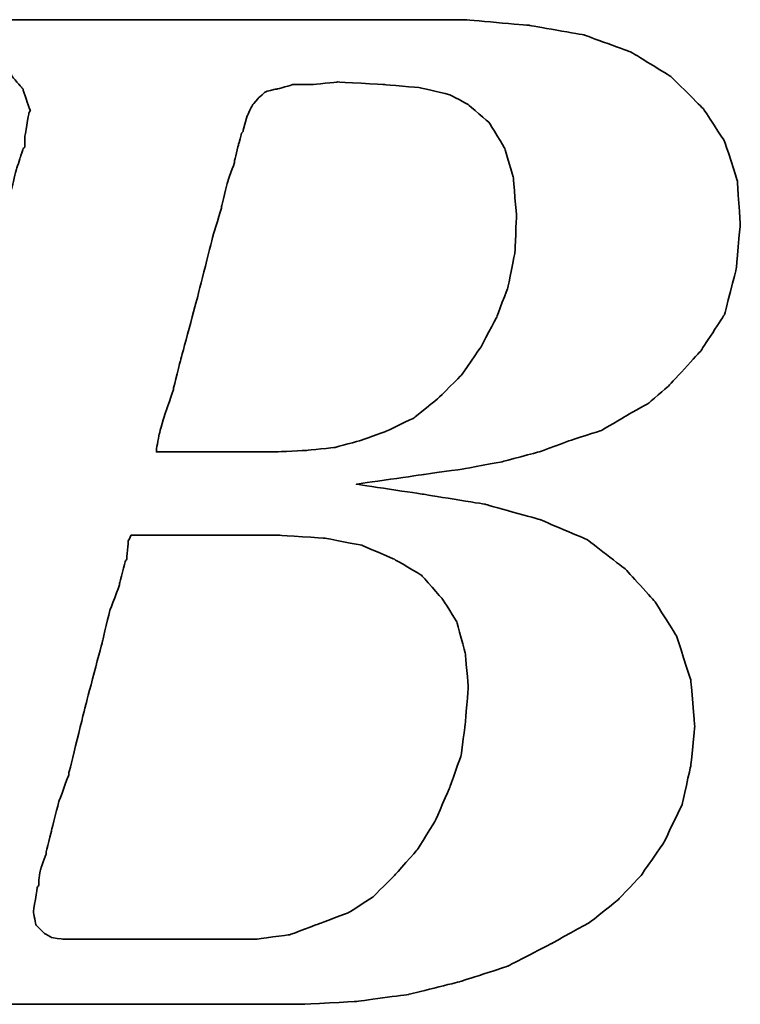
# Model space of a CAD drawing. Header units: millimetres. Extents: x -1108 to 3135, y -1596 to 860.
# Tile 130 of 256: x -822.74 to -819.32, y -931.91 to -927.24. Entities that reach past the tile are written whole.
import ezdxf

# ---------------------------------------------------------------- set-up
doc = ezdxf.new("R2010")
doc.units = ezdxf.units.MM
doc.layers.add('DIM', color=4, linetype='CONTINUOUS')
doc.layers.add('layer 1', color=7, linetype='CONTINUOUS')

# ---------------------------------------------------------------- blocks, each defined once
blk = doc.blocks.new('TBI MOTION logo(完整正式版)')
at = {"layer": 'layer 1', "color": 22, "lineweight": 35}
for points, knots in [([(-64.65375, -6.86375), (-64.65375, -6.86375), (-64.84375, -7.29625), (-64.84375, -7.29625), (-64.84375, -7.29625), (-64.84375, -7.29625), (-64.86875, -7.34375), (-64.86875, -7.34375), (-64.86875, -7.34375), (-64.86875, -7.34375), (-64.86875, -7.36875), (-64.86875, -7.36875), (-64.86875, -7.36875), (-64.86875, -7.36875), (-65.15375, -7.65375), (-65.15375, -7.65375), (-65.15375, -7.65375), (-65.15375, -7.65375), (-65.17875, -7.65375), (-65.17875, -7.65375), (-65.17875, -7.65375), (-65.17875, -7.65375), (-65.20375, -7.67875), (-65.20375, -7.67875), (-65.20375, -7.67875), (-65.20375, -7.67875), (-65.58875, -7.87125), (-65.58875, -7.87125), (-65.58875, -7.87125), (-65.58875, -7.87125), (-65.63375, -7.87125), (-65.63375, -7.87125), (-65.63375, -7.87125), (-65.63375, -7.87125), (-65.65875, -7.89375), (-65.65875, -7.89375), (-65.65875, -7.89375), (-65.65875, -7.89375), (-66.09375, -7.94375), (-66.09375, -7.94375), (-66.09375, -7.94375), (-66.09375, -7.94375), (-66.11375, -7.94375), (-66.11375, -7.94375), (-66.11375, -7.94375), (-66.11375, -7.94375), (-66.16375, -7.94375), (-66.16375, -7.94375), (-66.16375, -7.94375), (-66.16375, -7.94375), (-66.30875, -7.94375), (-66.30875, -7.94375), (-66.30875, -7.94375), (-66.30875, -7.94375), (-66.69375, -7.94375), (-66.69375, -7.94375), (-66.69375, -7.94375), (-66.69375, -7.94375), (-67.07375, -7.94375), (-67.07375, -7.94375), (-67.07375, -7.94375), (-67.07375, -7.94375), (-67.12375, -7.94375), (-67.12375, -7.94375), (-67.12375, -7.94375), (-67.12375, -7.94375), (-67.12375, -7.96625), (-67.12375, -7.96625), (-67.12375, -7.96625), (-67.12375, -7.96625), (-67.14875, -7.99125), (-67.14875, -7.99125), (-67.14875, -7.99125), (-67.14875, -7.99125), (-67.24375, -8.34875), (-67.24375, -8.34875), (-67.24375, -8.34875), (-67.24375, -8.34875), (-67.31375, -8.68625), (-67.31375, -8.68625), (-67.31375, -8.68625), (-67.31375, -8.68625), (-67.26875, -8.68625), (-67.26875, -8.68625), (-67.26875, -8.68625), (-67.26875, -8.68625), (-67.07375, -8.68625), (-67.07375, -8.68625), (-67.07375, -8.68625), (-67.07375, -8.68625), (-66.54875, -8.68625), (-66.54875, -8.68625), (-66.54875, -8.68625), (-66.54875, -8.68625), (-65.82625, -8.68625), (-65.82625, -8.68625), (-65.82625, -8.68625), (-65.82625, -8.68625), (-65.01375, -8.68625), (-65.01375, -8.68625), (-65.01375, -8.68625), (-65.01375, -8.68625), (-64.05375, -8.68625), (-64.05375, -8.68625), (-64.05375, -8.68625), (-64.05375, -8.68625), (-62.08375, -8.68625), (-62.08375, -8.68625), (-62.08375, -8.68625), (-62.08375, -8.68625), (-60.06875, -8.68625), (-60.06875, -8.68625), (-60.06875, -8.68625), (-60.06875, -8.68625), (-59.10875, -8.68625), (-59.10875, -8.68625), (-59.10875, -8.68625), (-59.10875, -8.68625), (-58.29375, -8.68625), (-58.29375, -8.68625), (-58.29375, -8.68625), (-58.29375, -8.68625), (-57.57375, -8.68625), (-57.57375, -8.68625), (-57.57375, -8.68625), (-57.57375, -8.68625), (-57.04875, -8.68625), (-57.04875, -8.68625), (-57.04875, -8.68625), (-57.04875, -8.68625), (-56.85375, -8.68625), (-56.85375, -8.68625), (-56.85375, -8.68625), (-56.85375, -8.68625), (-56.70875, -8.68625), (-56.70875, -8.68625), (-56.70875, -8.68625), (-56.70875, -8.68625), (-56.61375, -8.68625), (-56.61375, -8.68625), (-56.61375, -8.68625), (-56.61375, -8.68625), (-56.56875, -8.68625), (-56.56875, -8.68625), (-56.56875, -8.68625), (-56.56875, -8.68625), (-55.65375, -8.63875), (-55.65375, -8.63875), (-55.65375, -8.63875), (-55.65375, -8.63875), (-54.76875, -8.51875), (-54.76875, -8.51875), (-54.76875, -8.51875), (-54.76875, -8.51875), (-53.90375, -8.30375), (-53.90375, -8.30375), (-53.90375, -8.30375), (-53.90375, -8.30375), (-53.08875, -8.03875), (-53.08875, -8.03875), (-53.08875, -8.03875), (-53.08875, -8.03875), (-52.34375, -7.65375), (-52.34375, -7.65375), (-52.34375, -7.65375), (-52.34375, -7.65375), (-51.69875, -7.29625), (-51.69875, -7.29625), (-51.69875, -7.29625), (-51.69875, -7.29625), (-51.21875, -6.91125), (-51.21875, -6.91125), (-51.21875, -6.91125), (-51.21875, -6.91125), (-50.83375, -6.50375), (-50.83375, -6.50375), (-50.83375, -6.50375), (-50.83375, -6.50375), (-50.44875, -5.94875), (-50.44875, -5.94875), (-50.44875, -5.94875), (-50.44875, -5.94875), (-50.13875, -5.30375), (-50.13875, -5.30375), (-50.13875, -5.30375), (-50.13875, -5.30375), (-49.99375, -4.65375), (-49.99375, -4.65375), (-49.99375, -4.65375), (-49.99375, -4.65375), (-49.92375, -3.98375), (-49.92375, -3.98375), (-49.92375, -3.98375), (-49.92375, -3.98375), (-49.99375, -3.19374), (-49.99375, -3.19374), (-49.99375, -3.19374), (-49.99375, -3.19374), (-50.23374, -2.44874), (-50.23374, -2.44874), (-50.23374, -2.44874), (-50.23374, -2.44874), (-50.59375, -1.87374), (-50.59375, -1.87374), (-50.59375, -1.87374), (-50.59375, -1.87374), (-51.09875, -1.31874), (-51.09875, -1.31874), (-51.09875, -1.31874), (-51.09875, -1.31874), (-51.74375, -0.81875), (-51.74375, -0.81875), (-51.74375, -0.81875), (-51.74375, -0.81875), (-52.53875, -0.48125), (-52.53875, -0.48125), (-52.53875, -0.48125), (-52.53875, -0.48125), (-53.47375, -0.21875), (-53.47375, -0.21875), (-53.47375, -0.21875), (-53.47375, -0.21875), (-54.52875, -0.04874), (-54.52875, -0.04874), (-54.52875, -0.04874), (-54.52875, -0.04874), (-55.65375, 0.12125), (-55.65375, 0.12125), (-55.65375, 0.12125), (-55.65375, 0.12125), (-54.50375, 0.28624), (-54.50375, 0.28624), (-54.50375, 0.28624), (-54.50375, 0.28624), (-53.83375, 0.38124), (-53.83375, 0.38124), (-53.83375, 0.38124), (-53.83375, 0.38124), (-53.18375, 0.50125), (-53.18375, 0.50125), (-53.18375, 0.50125), (-53.18375, 0.50125), (-52.55875, 0.66874), (-52.55875, 0.66874), (-52.55875, 0.66874), (-52.55875, 0.66874), (-52.03375, 0.86124), (-52.03375, 0.86124), (-52.03375, 0.86124), (-52.03375, 0.86124), (-51.50374, 1.03124), (-51.50374, 1.03124), (-51.50374, 1.03124), (-51.50374, 1.03124), (-51.09875, 1.27125), (-51.09875, 1.27125), (-51.09875, 1.27125), (-51.09875, 1.27125), (-50.71375, 1.48624), (-50.71375, 1.48624), (-50.71375, 1.48624), (-50.71375, 1.48624), (-50.37625, 1.77625), (-50.37625, 1.77625), (-50.37625, 1.77625), (-50.37625, 1.77625), (-49.82375, 2.37625), (-49.82375, 2.37625), (-49.82375, 2.37625), (-49.82375, 2.37625), (-49.41875, 2.99625), (-49.41875, 2.99625), (-49.41875, 2.99625), (-49.41875, 2.99625), (-49.22375, 3.76625), (-49.22375, 3.76625), (-49.22375, 3.76625), (-49.22375, 3.76625), (-49.15375, 4.50874), (-49.15375, 4.50874), (-49.15375, 4.50874), (-49.15375, 4.50874), (-49.20375, 5.25125), (-49.20375, 5.25125), (-49.20375, 5.25125), (-49.20375, 5.25125), (-49.41875, 5.92625), (-49.41875, 5.92625), (-49.41875, 5.92625), (-49.41875, 5.92625), (-49.77875, 6.47625), (-49.77875, 6.47625), (-49.77875, 6.47625), (-49.77875, 6.47625), (-50.33125, 7.02624), (-50.33125, 7.02624), (-50.33125, 7.02624), (-50.33125, 7.02624), (-51.00125, 7.43625), (-51.00125, 7.43625), (-51.00125, 7.43625), (-51.00125, 7.43625), (-51.79375, 7.72625), (-51.79375, 7.72625), (-51.79375, 7.72625), (-51.79375, 7.72625), (-52.72875, 7.89124), (-52.72875, 7.89124), (-52.72875, 7.89124), (-52.72875, 7.89124), (-53.83375, 7.98625), (-53.83375, 7.98625), (-53.83375, 7.98625), (-53.83375, 7.98625), (-53.92875, 7.98625), (-53.92875, 7.98625), (-53.92875, 7.98625), (-53.92875, 7.98625), (-54.26375, 7.98625), (-54.26375, 7.98625), (-54.26375, 7.98625), (-54.26375, 7.98625), (-54.74375, 7.98625), (-54.74375, 7.98625), (-54.74375, 7.98625), (-54.74375, 7.98625), (-55.36875, 7.98625), (-55.36875, 7.98625), (-55.36875, 7.98625), (-55.36875, 7.98625), (-56.13375, 7.98625), (-56.13375, 7.98625), (-56.13375, 7.98625), (-56.13375, 7.98625), (-56.94875, 7.98625), (-56.94875, 7.98625), (-56.94875, 7.98625), (-56.94875, 7.98625), (-58.77625, 7.98625), (-58.77625, 7.98625), (-58.77625, 7.98625), (-58.77625, 7.98625), (-60.59875, 7.98625), (-60.59875, 7.98625), (-60.59875, 7.98625), (-60.59875, 7.98625), (-61.41375, 7.98625), (-61.41375, 7.98625), (-61.41375, 7.98625), (-61.41375, 7.98625), (-62.17875, 7.98625), (-62.17875, 7.98625), (-62.17875, 7.98625), (-62.17875, 7.98625), (-62.80375, 7.98625), (-62.80375, 7.98625), (-62.80375, 7.98625), (-62.80375, 7.98625), (-63.30625, 7.98625), (-63.30625, 7.98625), (-63.30625, 7.98625), (-63.30625, 7.98625), (-63.57375, 7.98625), (-63.57375, 7.98625), (-63.57375, 7.98625), (-63.57375, 7.98625), (-63.57375, 7.96375), (-63.57375, 7.96375), (-63.57375, 7.96375), (-63.57375, 7.96375), (-63.59875, 7.94125), (-63.59875, 7.94125), (-63.59875, 7.94125), (-63.59875, 7.94125), (-63.69375, 7.55625), (-63.69375, 7.55625), (-63.69375, 7.55625), (-63.69375, 7.55625), (-63.76375, 7.24624), (-63.76375, 7.24624), (-63.76375, 7.24624), (-63.76375, 7.24624), (-63.23875, 7.24624), (-63.23875, 7.24624), (-63.23875, 7.24624), (-63.23875, 7.24624), (-62.75875, 7.24624), (-62.75875, 7.24624), (-62.75875, 7.24624), (-62.75875, 7.24624), (-62.61125, 7.24624), (-62.61125, 7.24624), (-62.61125, 7.24624), (-62.61125, 7.24624), (-62.56625, 7.24624), (-62.56625, 7.24624), (-62.56625, 7.24624), (-62.56625, 7.24624), (-62.22875, 7.24624), (-62.22875, 7.24624), (-62.22875, 7.24624), (-62.22875, 7.24624), (-62.20375, 7.24624), (-62.20375, 7.24624), (-62.20375, 7.24624), (-62.20375, 7.24624), (-62.17875, 7.21875), (-62.17875, 7.21875), (-62.17875, 7.21875), (-62.17875, 7.21875), (-61.96375, 7.17125), (-61.96375, 7.17125), (-61.96375, 7.17125), (-61.96375, 7.17125), (-61.72375, 7.12624), (-61.72375, 7.12624), (-61.72375, 7.12624), (-61.72375, 7.12624), (-61.70375, 7.12624), (-61.70375, 7.12624), (-61.70375, 7.12624), (-61.70375, 7.12624), (-61.55875, 7.07624), (-61.55875, 7.07624), (-61.55875, 7.07624), (-61.55875, 7.07624), (-61.50875, 7.07624), (-61.50875, 7.07624), (-61.50875, 7.07624), (-61.50875, 7.07624), (-61.48375, 7.02624), (-61.48375, 7.02624), (-61.48375, 7.02624), (-61.48375, 7.02624), (-61.31875, 6.83375), (-61.31875, 6.83375), (-61.31875, 6.83375), (-61.31875, 6.83375), (-61.29375, 6.81125), (-61.29375, 6.81125), (-61.29375, 6.81125), (-61.29375, 6.81125), (-61.29375, 6.78625), (-61.29375, 6.78625), (-61.29375, 6.78625), (-61.29375, 6.78625), (-61.19875, 6.50124), (-61.19875, 6.50124), (-61.19875, 6.50124), (-61.19875, 6.50124), (-61.17375, 6.45124), (-61.17375, 6.45124), (-61.17375, 6.45124), (-61.17375, 6.45124), (-61.19875, 6.40625), (-61.19875, 6.40625), (-61.19875, 6.40625), (-61.19875, 6.40625), (-61.26875, 5.99624), (-61.26875, 5.99624), (-61.26875, 5.99624), (-61.26875, 5.99624), (-61.26875, 5.85125), (-61.26875, 5.85125), (-61.26875, 5.85125), (-61.26875, 5.85125), (-61.26875, 5.82625), (-61.26875, 5.82625), (-61.26875, 5.82625), (-61.26875, 5.82625), (-61.29375, 5.80625), (-61.29375, 5.80625), (-61.29375, 5.80625), (-61.29375, 5.80625), (-61.34125, 5.66125), (-61.34125, 5.66125), (-61.34125, 5.66125), (-61.34125, 5.66125), (-61.41375, 5.44625), (-61.41375, 5.44625), (-61.41375, 5.44625), (-61.41375, 5.44625), (-61.48375, 5.15625), (-61.48375, 5.15625), (-61.48375, 5.15625), (-61.48375, 5.15625), (-61.58375, 4.82124), (-61.58375, 4.82124), (-61.58375, 4.82124), (-61.58375, 4.82124), (-61.79875, 4.00375), (-61.79875, 4.00375), (-61.79875, 4.00375), (-61.79875, 4.00375), (-62.05875, 2.99625), (-62.05875, 2.99625), (-62.05875, 2.99625), (-62.05875, 2.99625), (-62.34875, 1.91625), (-62.34875, 1.91625), (-62.34875, 1.91625), (-62.34875, 1.91625), (-62.97375, -0.41124), (-62.97375, -0.41124), (-62.97375, -0.41124), (-62.97375, -0.41124), (-63.59875, -2.75875), (-63.59875, -2.75875), (-63.59875, -2.75875), (-63.59875, -2.75875), (-63.88375, -3.86374), (-63.88375, -3.86374), (-63.88375, -3.86374), (-63.88375, -3.86374), (-64.14875, -4.82374), (-64.14875, -4.82374), (-64.14875, -4.82374), (-64.14875, -4.82374), (-64.36375, -5.64125), (-64.36375, -5.64125), (-64.36375, -5.64125), (-64.36375, -5.64125), (-64.43625, -5.97625), (-64.43625, -5.97625), (-64.43625, -5.97625), (-64.43625, -5.97625), (-64.50875, -6.28625), (-64.50875, -6.28625), (-64.50875, -6.28625), (-64.50875, -6.28625), (-64.50875, -6.30875), (-64.50875, -6.30875), (-64.50875, -6.30875), (-64.50875, -6.30875), (-64.57875, -6.50375), (-64.57875, -6.50375), (-64.57875, -6.50375), (-64.57875, -6.50375), (-64.62875, -6.69625), (-64.62875, -6.69625), (-64.62875, -6.69625), (-64.62875, -6.69625), (-64.62875, -6.76875), (-64.62875, -6.76875), (-64.62875, -6.76875), (-64.62875, -6.76875), (-64.62875, -6.81375), (-64.62875, -6.81375), (-64.62875, -6.81375), (-64.62875, -6.81375), (-64.62875, -6.83875), (-64.62875, -6.83875), (-64.62875, -6.83875), (-64.62875, -6.83875), (-64.65375, -6.86375), (-64.65375, -6.86375)], [0, 0, 0, 0, 0.00719424, 0.00719424, 0.00719424, 0.00719425, 0.01438849, 0.01438849, 0.01438849, 0.0143885, 0.02158273, 0.02158273, 0.02158273, 0.02158274, 0.02877698, 0.02877698, 0.02877698, 0.02877699, 0.03597122, 0.03597122, 0.03597122, 0.03597123, 0.04316547, 0.04316547, 0.04316547, 0.04316548, 0.05035971, 0.05035971, 0.05035971, 0.05035972, 0.05755396, 0.05755396, 0.05755396, 0.05755397, 0.0647482, 0.0647482, 0.0647482, 0.06474821, 0.07194245, 0.07194245, 0.07194245, 0.07194246, 0.07913669, 0.07913669, 0.07913669, 0.0791367, 0.08633094, 0.08633094, 0.08633094, 0.08633095, 0.09352518, 0.09352518, 0.09352518, 0.09352519, 0.10071942, 0.10071942, 0.10071942, 0.10071943, 0.10791367, 0.10791367, 0.10791367, 0.10791368, 0.11510791, 0.11510791, 0.11510791, 0.11510792, 0.12230216, 0.12230216, 0.12230216, 0.12230217, 0.1294964, 0.1294964, 0.1294964, 0.12949641, 0.13669065, 0.13669065, 0.13669065, 0.13669066, 0.14388489, 0.14388489, 0.14388489, 0.1438849, 0.15107914, 0.15107914, 0.15107914, 0.15107915, 0.15827338, 0.15827338, 0.15827338, 0.15827339, 0.16546763, 0.16546763, 0.16546763, 0.16546764, 0.17266187, 0.17266187, 0.17266187, 0.17266188, 0.17985612, 0.17985612, 0.17985612, 0.17985613, 0.18705036, 0.18705036, 0.18705036, 0.18705037, 0.1942446, 0.1942446, 0.1942446, 0.19424461, 0.20143885, 0.20143885, 0.20143885, 0.20143886, 0.20863309, 0.20863309, 0.20863309, 0.2086331, 0.21582734, 0.21582734, 0.21582734, 0.21582735, 0.22302158, 0.22302158, 0.22302158, 0.22302159, 0.23021583, 0.23021583, 0.23021583, 0.23021584, 0.23741007, 0.23741007, 0.23741007, 0.23741008, 0.24460432, 0.24460432, 0.24460432, 0.24460433, 0.25179856, 0.25179856, 0.25179856, 0.25179857, 0.25899281, 0.25899281, 0.25899281, 0.25899282, 0.26618705, 0.26618705, 0.26618705, 0.26618706, 0.27338129, 0.27338129, 0.27338129, 0.2733813, 0.28057554, 0.28057554, 0.28057554, 0.28057555, 0.28776978, 0.28776978, 0.28776978, 0.28776979, 0.29496403, 0.29496403, 0.29496403, 0.29496404, 0.30215827, 0.30215827, 0.30215827, 0.30215828, 0.30935252, 0.30935252, 0.30935252, 0.30935253, 0.31654676, 0.31654676, 0.31654676, 0.31654677, 0.32374101, 0.32374101, 0.32374101, 0.32374102, 0.33093525, 0.33093525, 0.33093525, 0.33093526, 0.3381295, 0.3381295, 0.3381295, 0.33812951, 0.34532374, 0.34532374, 0.34532374, 0.34532375, 0.35251799, 0.35251799, 0.35251799, 0.352518, 0.35971223, 0.35971223, 0.35971223, 0.35971224, 0.36690647, 0.36690647, 0.36690647, 0.36690648, 0.37410072, 0.37410072, 0.37410072, 0.37410073, 0.38129496, 0.38129496, 0.38129496, 0.38129497, 0.38848921, 0.38848921, 0.38848921, 0.38848922, 0.39568345, 0.39568345, 0.39568345, 0.39568346, 0.4028777, 0.4028777, 0.4028777, 0.40287771, 0.41007194, 0.41007194, 0.41007194, 0.41007195, 0.41726619, 0.41726619, 0.41726619, 0.4172662, 0.42446043, 0.42446043, 0.42446043, 0.42446044, 0.43165468, 0.43165468, 0.43165468, 0.43165469, 0.43884892, 0.43884892, 0.43884892, 0.43884893, 0.44604317, 0.44604317, 0.44604317, 0.44604318, 0.45323741, 0.45323741, 0.45323741, 0.45323742, 0.46043165, 0.46043165, 0.46043165, 0.46043166, 0.4676259, 0.4676259, 0.4676259, 0.46762591, 0.47482014, 0.47482014, 0.47482014, 0.47482015, 0.48201439, 0.48201439, 0.48201439, 0.4820144, 0.48920863, 0.48920863, 0.48920863, 0.48920864, 0.49640288, 0.49640288, 0.49640288, 0.49640289, 0.50359712, 0.50359712, 0.50359712, 0.50359713, 0.51079137, 0.51079137, 0.51079137, 0.51079138, 0.51798561, 0.51798561, 0.51798561, 0.51798562, 0.52517986, 0.52517986, 0.52517986, 0.52517987, 0.5323741, 0.5323741, 0.5323741, 0.53237411, 0.53956835, 0.53956835, 0.53956835, 0.53956836, 0.54676259, 0.54676259, 0.54676259, 0.5467626, 0.55395683, 0.55395683, 0.55395683, 0.55395684, 0.56115108, 0.56115108, 0.56115108, 0.56115109, 0.56834532, 0.56834532, 0.56834532, 0.56834533, 0.57553957, 0.57553957, 0.57553957, 0.57553958, 0.58273381, 0.58273381, 0.58273381, 0.58273382, 0.58992806, 0.58992806, 0.58992806, 0.58992807, 0.5971223, 0.5971223, 0.5971223, 0.59712231, 0.60431655, 0.60431655, 0.60431655, 0.60431656, 0.61151079, 0.61151079, 0.61151079, 0.6115108, 0.61870504, 0.61870504, 0.61870504, 0.61870505, 0.62589928, 0.62589928, 0.62589928, 0.62589929, 0.63309353, 0.63309353, 0.63309353, 0.63309354, 0.64028777, 0.64028777, 0.64028777, 0.64028778, 0.64748201, 0.64748201, 0.64748201, 0.64748202, 0.65467626, 0.65467626, 0.65467626, 0.65467627, 0.6618705, 0.6618705, 0.6618705, 0.66187051, 0.66906475, 0.66906475, 0.66906475, 0.66906476, 0.67625899, 0.67625899, 0.67625899, 0.676259, 0.68345324, 0.68345324, 0.68345324, 0.68345325, 0.69064748, 0.69064748, 0.69064748, 0.69064749, 0.69784173, 0.69784173, 0.69784173, 0.69784174, 0.70503597, 0.70503597, 0.70503597, 0.70503598, 0.71223022, 0.71223022, 0.71223022, 0.71223023, 0.71942446, 0.71942446, 0.71942446, 0.71942447, 0.72661871, 0.72661871, 0.72661871, 0.72661872, 0.73381295, 0.73381295, 0.73381295, 0.73381296, 0.74100719, 0.74100719, 0.74100719, 0.7410072, 0.74820144, 0.74820144, 0.74820144, 0.74820145, 0.75539568, 0.75539568, 0.75539568, 0.75539569, 0.76258993, 0.76258993, 0.76258993, 0.76258994, 0.76978417, 0.76978417, 0.76978417, 0.76978418, 0.77697842, 0.77697842, 0.77697842, 0.77697843, 0.78417266, 0.78417266, 0.78417266, 0.78417267, 0.79136691, 0.79136691, 0.79136691, 0.79136692, 0.79856115, 0.79856115, 0.79856115, 0.79856116, 0.8057554, 0.8057554, 0.8057554, 0.80575541, 0.81294964, 0.81294964, 0.81294964, 0.81294965, 0.82014388, 0.82014388, 0.82014388, 0.82014389, 0.82733813, 0.82733813, 0.82733813, 0.82733814, 0.83453237, 0.83453237, 0.83453237, 0.83453238, 0.84172662, 0.84172662, 0.84172662, 0.84172663, 0.84892086, 0.84892086, 0.84892086, 0.84892087, 0.85611511, 0.85611511, 0.85611511, 0.85611512, 0.86330935, 0.86330935, 0.86330935, 0.86330936, 0.8705036, 0.8705036, 0.8705036, 0.87050361, 0.87769784, 0.87769784, 0.87769784, 0.87769785, 0.88489209, 0.88489209, 0.88489209, 0.8848921, 0.89208633, 0.89208633, 0.89208633, 0.89208634, 0.89928058, 0.89928058, 0.89928058, 0.89928059, 0.90647482, 0.90647482, 0.90647482, 0.90647483, 0.91366906, 0.91366906, 0.91366906, 0.91366907, 0.92086331, 0.92086331, 0.92086331, 0.92086332, 0.92805755, 0.92805755, 0.92805755, 0.92805756, 0.9352518, 0.9352518, 0.9352518, 0.93525181, 0.94244604, 0.94244604, 0.94244604, 0.94244605, 0.94964029, 0.94964029, 0.94964029, 0.9496403, 0.95683453, 0.95683453, 0.95683453, 0.95683454, 0.96402878, 0.96402878, 0.96402878, 0.96402879, 0.97122302, 0.97122302, 0.97122302, 0.97122303, 0.97841727, 0.97841727, 0.97841727, 0.97841728, 0.98561151, 0.98561151, 0.98561151, 0.98561152, 0.99280576, 0.99280576, 0.99280576, 0.99280577, 1, 1, 1, 1]), ([(-57.50375, 6.35625), (-57.50375, 6.35625), (-57.57375, 6.11625), (-57.57375, 6.11625), (-57.57375, 6.11625), (-57.57375, 6.11625), (-57.57375, 6.09125), (-57.57375, 6.09125), (-57.57375, 6.09125), (-57.57375, 6.09125), (-57.59875, 6.06625), (-57.59875, 6.06625), (-57.59875, 6.06625), (-57.59875, 6.06625), (-57.64875, 5.87625), (-57.64875, 5.87625), (-57.64875, 5.87625), (-57.64875, 5.87625), (-57.71875, 5.58875), (-57.71875, 5.58875), (-57.71875, 5.58875), (-57.71875, 5.58875), (-57.71875, 5.56625), (-57.71875, 5.56625), (-57.71875, 5.56625), (-57.71875, 5.56625), (-57.83875, 5.23125), (-57.83875, 5.23125), (-57.83875, 5.23125), (-57.83875, 5.23125), (-57.93625, 4.82124), (-57.93625, 4.82124), (-57.93625, 4.82124), (-57.93625, 4.82124), (-57.93625, 4.79624), (-57.93625, 4.79624), (-57.93625, 4.79624), (-57.93625, 4.79624), (-58.07875, 4.34125), (-58.07875, 4.34125), (-58.07875, 4.34125), (-58.07875, 4.34125), (-58.34375, 3.28625), (-58.34375, 3.28625), (-58.34375, 3.28625), (-58.34375, 3.28625), (-58.62875, 2.23124), (-58.62875, 2.23124), (-58.62875, 2.23124), (-58.62875, 2.23124), (-58.74875, 1.75125), (-58.74875, 1.75125), (-58.74875, 1.75125), (-58.74875, 1.75125), (-58.74875, 1.72625), (-58.74875, 1.72625), (-58.74875, 1.72625), (-58.74875, 1.72625), (-58.89375, 1.31625), (-58.89375, 1.31625), (-58.89375, 1.31625), (-58.89375, 1.31625), (-58.98875, 0.98124), (-58.98875, 0.98124), (-58.98875, 0.98124), (-58.98875, 0.98124), (-59.03875, 0.71625), (-59.03875, 0.71625), (-59.03875, 0.71625), (-59.03875, 0.71625), (-59.03875, 0.66874), (-59.03875, 0.66874), (-59.03875, 0.66874), (-59.03875, 0.66874), (-58.91875, 0.66874), (-58.91875, 0.66874), (-58.91875, 0.66874), (-58.91875, 0.66874), (-58.53375, 0.66874), (-58.53375, 0.66874), (-58.53375, 0.66874), (-58.53375, 0.66874), (-58.10375, 0.66874), (-58.10375, 0.66874), (-58.10375, 0.66874), (-58.10375, 0.66874), (-57.66875, 0.66874), (-57.66875, 0.66874), (-57.66875, 0.66874), (-57.66875, 0.66874), (-57.33375, 0.66874), (-57.33375, 0.66874), (-57.33375, 0.66874), (-57.33375, 0.66874), (-57.09375, 0.66874), (-57.09375, 0.66874), (-57.09375, 0.66874), (-57.09375, 0.66874), (-56.99875, 0.66874), (-56.99875, 0.66874), (-56.99875, 0.66874), (-56.99875, 0.66874), (-56.49375, 0.69374), (-56.49375, 0.69374), (-56.49375, 0.69374), (-56.49375, 0.69374), (-56.01375, 0.74374), (-56.01375, 0.74374), (-56.01375, 0.74374), (-56.01375, 0.74374), (-55.58375, 0.86124), (-55.58375, 0.86124), (-55.58375, 0.86124), (-55.58375, 0.86124), (-55.17375, 1.00624), (-55.17375, 1.00624), (-55.17375, 1.00624), (-55.17375, 1.00624), (-54.67375, 1.24625), (-54.67375, 1.24625), (-54.67375, 1.24625), (-54.67375, 1.24625), (-54.26375, 1.58124), (-54.26375, 1.58124), (-54.26375, 1.58124), (-54.26375, 1.58124), (-53.87875, 1.96374), (-53.87875, 1.96374), (-53.87875, 1.96374), (-53.87875, 1.96374), (-53.54375, 2.44625), (-53.54375, 2.44625), (-53.54375, 2.44625), (-53.54375, 2.44625), (-53.27875, 2.95125), (-53.27875, 2.95125), (-53.27875, 2.95125), (-53.27875, 2.95125), (-53.08875, 3.45124), (-53.08875, 3.45124), (-53.08875, 3.45124), (-53.08875, 3.45124), (-52.96875, 4.05124), (-52.96875, 4.05124), (-52.96875, 4.05124), (-52.96875, 4.05124), (-52.94375, 4.65125), (-52.94375, 4.65125), (-52.94375, 4.65125), (-52.94375, 4.65125), (-52.99375, 5.30125), (-52.99375, 5.30125), (-52.99375, 5.30125), (-52.99375, 5.30125), (-53.13875, 5.80625), (-53.13875, 5.80625), (-53.13875, 5.80625), (-53.13875, 5.80625), (-53.39875, 6.23625), (-53.39875, 6.23625), (-53.39875, 6.23625), (-53.39875, 6.23625), (-53.75875, 6.54875), (-53.75875, 6.54875), (-53.75875, 6.54875), (-53.75875, 6.54875), (-54.07375, 6.71625), (-54.07375, 6.71625), (-54.07375, 6.71625), (-54.07375, 6.71625), (-54.57375, 6.83375), (-54.57375, 6.83375), (-54.57375, 6.83375), (-54.57375, 6.83375), (-55.17375, 6.88625), (-55.17375, 6.88625), (-55.17375, 6.88625), (-55.17375, 6.88625), (-55.96875, 6.93125), (-55.96875, 6.93125), (-55.96875, 6.93125), (-55.96875, 6.93125), (-56.39875, 6.88625), (-56.39875, 6.88625), (-56.39875, 6.88625), (-56.39875, 6.88625), (-56.42125, 6.88625), (-56.42125, 6.88625), (-56.42125, 6.88625), (-56.42125, 6.88625), (-56.73375, 6.88625), (-56.73375, 6.88625), (-56.73375, 6.88625), (-56.73375, 6.88625), (-56.99875, 6.81125), (-56.99875, 6.81125), (-56.99875, 6.81125), (-56.99875, 6.81125), (-57.02375, 6.81125), (-57.02375, 6.81125), (-57.02375, 6.81125), (-57.02375, 6.81125), (-57.18875, 6.76625), (-57.18875, 6.76625), (-57.18875, 6.76625), (-57.18875, 6.76625), (-57.30875, 6.66625), (-57.30875, 6.66625), (-57.30875, 6.66625), (-57.30875, 6.66625), (-57.40875, 6.54875), (-57.40875, 6.54875), (-57.40875, 6.54875), (-57.40875, 6.54875), (-57.50375, 6.35625), (-57.50375, 6.35625)], [0, 0, 0, 0, 0.01851852, 0.01851852, 0.01851852, 0.01851853, 0.03703704, 0.03703704, 0.03703704, 0.03703705, 0.05555556, 0.05555556, 0.05555556, 0.05555557, 0.07407407, 0.07407407, 0.07407407, 0.07407408, 0.09259259, 0.09259259, 0.09259259, 0.0925926, 0.11111111, 0.11111111, 0.11111111, 0.11111112, 0.12962963, 0.12962963, 0.12962963, 0.12962964, 0.14814815, 0.14814815, 0.14814815, 0.14814816, 0.16666667, 0.16666667, 0.16666667, 0.16666668, 0.18518519, 0.18518519, 0.18518519, 0.1851852, 0.2037037, 0.2037037, 0.2037037, 0.20370371, 0.22222222, 0.22222222, 0.22222222, 0.22222223, 0.24074074, 0.24074074, 0.24074074, 0.24074075, 0.25925926, 0.25925926, 0.25925926, 0.25925927, 0.27777778, 0.27777778, 0.27777778, 0.27777779, 0.2962963, 0.2962963, 0.2962963, 0.29629631, 0.31481481, 0.31481481, 0.31481481, 0.31481482, 0.33333333, 0.33333333, 0.33333333, 0.33333334, 0.35185185, 0.35185185, 0.35185185, 0.35185186, 0.37037037, 0.37037037, 0.37037037, 0.37037038, 0.38888889, 0.38888889, 0.38888889, 0.3888889, 0.40740741, 0.40740741, 0.40740741, 0.40740742, 0.42592593, 0.42592593, 0.42592593, 0.42592594, 0.44444444, 0.44444444, 0.44444444, 0.44444445, 0.46296296, 0.46296296, 0.46296296, 0.46296297, 0.48148148, 0.48148148, 0.48148148, 0.48148149, 0.5, 0.5, 0.5, 0.50000001, 0.51851852, 0.51851852, 0.51851852, 0.51851853, 0.53703704, 0.53703704, 0.53703704, 0.53703705, 0.55555556, 0.55555556, 0.55555556, 0.55555557, 0.57407407, 0.57407407, 0.57407407, 0.57407408, 0.59259259, 0.59259259, 0.59259259, 0.5925926, 0.61111111, 0.61111111, 0.61111111, 0.61111112, 0.62962963, 0.62962963, 0.62962963, 0.62962964, 0.64814815, 0.64814815, 0.64814815, 0.64814816, 0.66666667, 0.66666667, 0.66666667, 0.66666668, 0.68518519, 0.68518519, 0.68518519, 0.6851852, 0.7037037, 0.7037037, 0.7037037, 0.70370371, 0.72222222, 0.72222222, 0.72222222, 0.72222223, 0.74074074, 0.74074074, 0.74074074, 0.74074075, 0.75925926, 0.75925926, 0.75925926, 0.75925927, 0.77777778, 0.77777778, 0.77777778, 0.77777779, 0.7962963, 0.7962963, 0.7962963, 0.79629631, 0.81481481, 0.81481481, 0.81481481, 0.81481482, 0.83333333, 0.83333333, 0.83333333, 0.83333334, 0.85185185, 0.85185185, 0.85185185, 0.85185186, 0.87037037, 0.87037037, 0.87037037, 0.87037038, 0.88888889, 0.88888889, 0.88888889, 0.8888889, 0.90740741, 0.90740741, 0.90740741, 0.90740742, 0.92592593, 0.92592593, 0.92592593, 0.92592594, 0.94444444, 0.94444444, 0.94444444, 0.94444445, 0.96296296, 0.96296296, 0.96296296, 0.96296297, 0.98148148, 0.98148148, 0.98148148, 0.98148149, 1, 1, 1, 1]), ([(-61.03125, -6.57375), (-61.03125, -6.57375), (-61.03125, -6.67125), (-61.03125, -6.67125), (-61.03125, -6.67125), (-61.03125, -6.67125), (-61.05375, -6.69625), (-61.05375, -6.69625), (-61.05375, -6.69625), (-61.05375, -6.69625), (-61.12375, -7.12875), (-61.12375, -7.12875), (-61.12375, -7.12875), (-61.12375, -7.12875), (-61.07875, -7.34375), (-61.07875, -7.34375), (-61.07875, -7.34375), (-61.07875, -7.34375), (-60.93375, -7.48875), (-60.93375, -7.48875), (-60.93375, -7.48875), (-60.93375, -7.48875), (-60.81375, -7.55625), (-60.81375, -7.55625), (-60.81375, -7.55625), (-60.81375, -7.55625), (-60.62375, -7.58375), (-60.62375, -7.58375), (-60.62375, -7.58375), (-60.62375, -7.58375), (-60.30875, -7.58375), (-60.30875, -7.58375), (-60.30875, -7.58375), (-60.30875, -7.58375), (-59.97375, -7.58375), (-59.97375, -7.58375), (-59.97375, -7.58375), (-59.97375, -7.58375), (-59.87875, -7.58375), (-59.87875, -7.58375), (-59.87875, -7.58375), (-59.87875, -7.58375), (-59.63625, -7.58375), (-59.63625, -7.58375), (-59.63625, -7.58375), (-59.63625, -7.58375), (-58.96875, -7.58375), (-58.96875, -7.58375), (-58.96875, -7.58375), (-58.96875, -7.58375), (-58.29375, -7.58375), (-58.29375, -7.58375), (-58.29375, -7.58375), (-58.29375, -7.58375), (-58.05375, -7.58375), (-58.05375, -7.58375), (-58.05375, -7.58375), (-58.05375, -7.58375), (-57.98375, -7.58375), (-57.98375, -7.58375), (-57.98375, -7.58375), (-57.98375, -7.58375), (-57.35875, -7.58375), (-57.35875, -7.58375), (-57.35875, -7.58375), (-57.35875, -7.58375), (-56.78375, -7.50875), (-56.78375, -7.50875), (-56.78375, -7.50875), (-56.78375, -7.50875), (-56.27875, -7.31875), (-56.27875, -7.31875), (-56.27875, -7.31875), (-56.27875, -7.31875), (-55.77375, -7.12875), (-55.77375, -7.12875), (-55.77375, -7.12875), (-55.77375, -7.12875), (-55.36875, -6.86375), (-55.36875, -6.86375), (-55.36875, -6.86375), (-55.36875, -6.86375), (-55.00875, -6.50375), (-55.00875, -6.50375), (-55.00875, -6.50375), (-55.00875, -6.50375), (-54.62375, -6.06875), (-54.62375, -6.06875), (-54.62375, -6.06875), (-54.62375, -6.06875), (-54.31375, -5.56875), (-54.31375, -5.56875), (-54.31375, -5.56875), (-54.31375, -5.56875), (-54.07375, -5.01625), (-54.07375, -5.01625), (-54.07375, -5.01625), (-54.07375, -5.01625), (-53.87875, -4.46374), (-53.87875, -4.46374), (-53.87875, -4.46374), (-53.87875, -4.46374), (-53.80875, -3.91375), (-53.80875, -3.91375), (-53.80875, -3.91375), (-53.80875, -3.91375), (-53.75875, -3.31375), (-53.75875, -3.31375), (-53.75875, -3.31375), (-53.75875, -3.31375), (-53.80875, -2.75875), (-53.80875, -2.75875), (-53.80875, -2.75875), (-53.80875, -2.75875), (-53.95375, -2.20875), (-53.95375, -2.20875), (-53.95375, -2.20875), (-53.95375, -2.20875), (-54.19375, -1.82625), (-54.19375, -1.82625), (-54.19375, -1.82625), (-54.19375, -1.82625), (-54.55375, -1.41875), (-54.55375, -1.41875), (-54.55375, -1.41875), (-54.55375, -1.41875), (-55.00875, -1.15125), (-55.00875, -1.15125), (-55.00875, -1.15125), (-55.00875, -1.15125), (-55.56125, -0.91375), (-55.56125, -0.91375), (-55.56125, -0.91375), (-55.56125, -0.91375), (-56.18125, -0.79375), (-56.18125, -0.79375), (-56.18125, -0.79375), (-56.18125, -0.79375), (-56.94875, -0.74374), (-56.94875, -0.74374), (-56.94875, -0.74374), (-56.94875, -0.74374), (-56.99875, -0.74374), (-56.99875, -0.74374), (-56.99875, -0.74374), (-56.99875, -0.74374), (-57.09375, -0.74374), (-57.09375, -0.74374), (-57.09375, -0.74374), (-57.09375, -0.74374), (-57.38375, -0.74374), (-57.38375, -0.74374), (-57.38375, -0.74374), (-57.38375, -0.74374), (-57.76875, -0.74374), (-57.76875, -0.74374), (-57.76875, -0.74374), (-57.76875, -0.74374), (-58.24625, -0.74374), (-58.24625, -0.74374), (-58.24625, -0.74374), (-58.24625, -0.74374), (-58.72875, -0.74374), (-58.72875, -0.74374), (-58.72875, -0.74374), (-58.72875, -0.74374), (-59.20875, -0.74374), (-59.20875, -0.74374), (-59.20875, -0.74374), (-59.20875, -0.74374), (-59.46875, -0.74374), (-59.46875, -0.74374), (-59.46875, -0.74374), (-59.46875, -0.74374), (-59.51625, -0.83875), (-59.51625, -0.83875), (-59.51625, -0.83875), (-59.51625, -0.83875), (-59.54375, -1.15125), (-59.54375, -1.15125), (-59.54375, -1.15125), (-59.54375, -1.15125), (-59.56375, -1.17874), (-59.56375, -1.17874), (-59.56375, -1.17874), (-59.56375, -1.17874), (-59.66375, -1.55875), (-59.66375, -1.55875), (-59.66375, -1.55875), (-59.66375, -1.55875), (-59.66375, -1.58375), (-59.66375, -1.58375), (-59.66375, -1.58375), (-59.66375, -1.58375), (-59.82875, -2.01874), (-59.82875, -2.01874), (-59.82875, -2.01874), (-59.82875, -2.01874), (-59.94875, -2.52125), (-59.94875, -2.52125), (-59.94875, -2.52125), (-59.94875, -2.52125), (-60.23875, -3.62375), (-60.23875, -3.62375), (-60.23875, -3.62375), (-60.23875, -3.62375), (-60.52375, -4.77624), (-60.52375, -4.77624), (-60.52375, -4.77624), (-60.52375, -4.77624), (-60.52375, -4.79874), (-60.52375, -4.79874), (-60.52375, -4.79874), (-60.52375, -4.79874), (-60.69125, -5.25375), (-60.69125, -5.25375), (-60.69125, -5.25375), (-60.69125, -5.25375), (-60.81375, -5.73625), (-60.81375, -5.73625), (-60.81375, -5.73625), (-60.81375, -5.73625), (-60.90875, -6.11875), (-60.90875, -6.11875), (-60.90875, -6.11875), (-60.90875, -6.11875), (-60.90875, -6.14375), (-60.90875, -6.14375), (-60.90875, -6.14375), (-60.90875, -6.14375), (-61.00375, -6.40875), (-61.00375, -6.40875), (-61.00375, -6.40875), (-61.00375, -6.40875), (-61.03125, -6.57375), (-61.03125, -6.57375)], [0, 0, 0, 0, 0.01694915, 0.01694915, 0.01694915, 0.01694916, 0.03389831, 0.03389831, 0.03389831, 0.03389832, 0.05084746, 0.05084746, 0.05084746, 0.05084747, 0.06779661, 0.06779661, 0.06779661, 0.06779662, 0.08474576, 0.08474576, 0.08474576, 0.08474577, 0.10169492, 0.10169492, 0.10169492, 0.10169493, 0.11864407, 0.11864407, 0.11864407, 0.11864408, 0.13559322, 0.13559322, 0.13559322, 0.13559323, 0.15254237, 0.15254237, 0.15254237, 0.15254238, 0.16949153, 0.16949153, 0.16949153, 0.16949154, 0.18644068, 0.18644068, 0.18644068, 0.18644069, 0.20338983, 0.20338983, 0.20338983, 0.20338984, 0.22033898, 0.22033898, 0.22033898, 0.22033899, 0.23728814, 0.23728814, 0.23728814, 0.23728815, 0.25423729, 0.25423729, 0.25423729, 0.2542373, 0.27118644, 0.27118644, 0.27118644, 0.27118645, 0.28813559, 0.28813559, 0.28813559, 0.2881356, 0.30508475, 0.30508475, 0.30508475, 0.30508476, 0.3220339, 0.3220339, 0.3220339, 0.32203391, 0.33898305, 0.33898305, 0.33898305, 0.33898306, 0.3559322, 0.3559322, 0.3559322, 0.35593221, 0.37288136, 0.37288136, 0.37288136, 0.37288137, 0.38983051, 0.38983051, 0.38983051, 0.38983052, 0.40677966, 0.40677966, 0.40677966, 0.40677967, 0.42372881, 0.42372881, 0.42372881, 0.42372882, 0.44067797, 0.44067797, 0.44067797, 0.44067798, 0.45762712, 0.45762712, 0.45762712, 0.45762713, 0.47457627, 0.47457627, 0.47457627, 0.47457628, 0.49152542, 0.49152542, 0.49152542, 0.49152543, 0.50847458, 0.50847458, 0.50847458, 0.50847459, 0.52542373, 0.52542373, 0.52542373, 0.52542374, 0.54237288, 0.54237288, 0.54237288, 0.54237289, 0.55932203, 0.55932203, 0.55932203, 0.55932204, 0.57627119, 0.57627119, 0.57627119, 0.5762712, 0.59322034, 0.59322034, 0.59322034, 0.59322035, 0.61016949, 0.61016949, 0.61016949, 0.6101695, 0.62711864, 0.62711864, 0.62711864, 0.62711865, 0.6440678, 0.6440678, 0.6440678, 0.64406781, 0.66101695, 0.66101695, 0.66101695, 0.66101696, 0.6779661, 0.6779661, 0.6779661, 0.67796611, 0.69491525, 0.69491525, 0.69491525, 0.69491526, 0.71186441, 0.71186441, 0.71186441, 0.71186442, 0.72881356, 0.72881356, 0.72881356, 0.72881357, 0.74576271, 0.74576271, 0.74576271, 0.74576272, 0.76271186, 0.76271186, 0.76271186, 0.76271187, 0.77966102, 0.77966102, 0.77966102, 0.77966103, 0.79661017, 0.79661017, 0.79661017, 0.79661018, 0.81355932, 0.81355932, 0.81355932, 0.81355933, 0.83050847, 0.83050847, 0.83050847, 0.83050848, 0.84745763, 0.84745763, 0.84745763, 0.84745764, 0.86440678, 0.86440678, 0.86440678, 0.86440679, 0.88135593, 0.88135593, 0.88135593, 0.88135594, 0.89830508, 0.89830508, 0.89830508, 0.89830509, 0.91525424, 0.91525424, 0.91525424, 0.91525425, 0.93220339, 0.93220339, 0.93220339, 0.9322034, 0.94915254, 0.94915254, 0.94915254, 0.94915255, 0.96610169, 0.96610169, 0.96610169, 0.9661017, 0.98305085, 0.98305085, 0.98305085, 0.98305086, 1, 1, 1, 1])]:
    blk.add_open_spline(points, degree=3, knots=knots, dxfattribs=at)

msp = doc.modelspace()

# ---------------------------------------------------------------- block references
at = {"layer": 'DIM', "color": 7, "xscale": 0.2802190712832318, "yscale": 0.2802190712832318, "zscale": 0.2802190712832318}
msp.add_blockref('TBI MOTION logo(完整正式版)', (-805.5445, -929.4808), dxfattribs=at)

doc.saveas('drawing.dxf')
